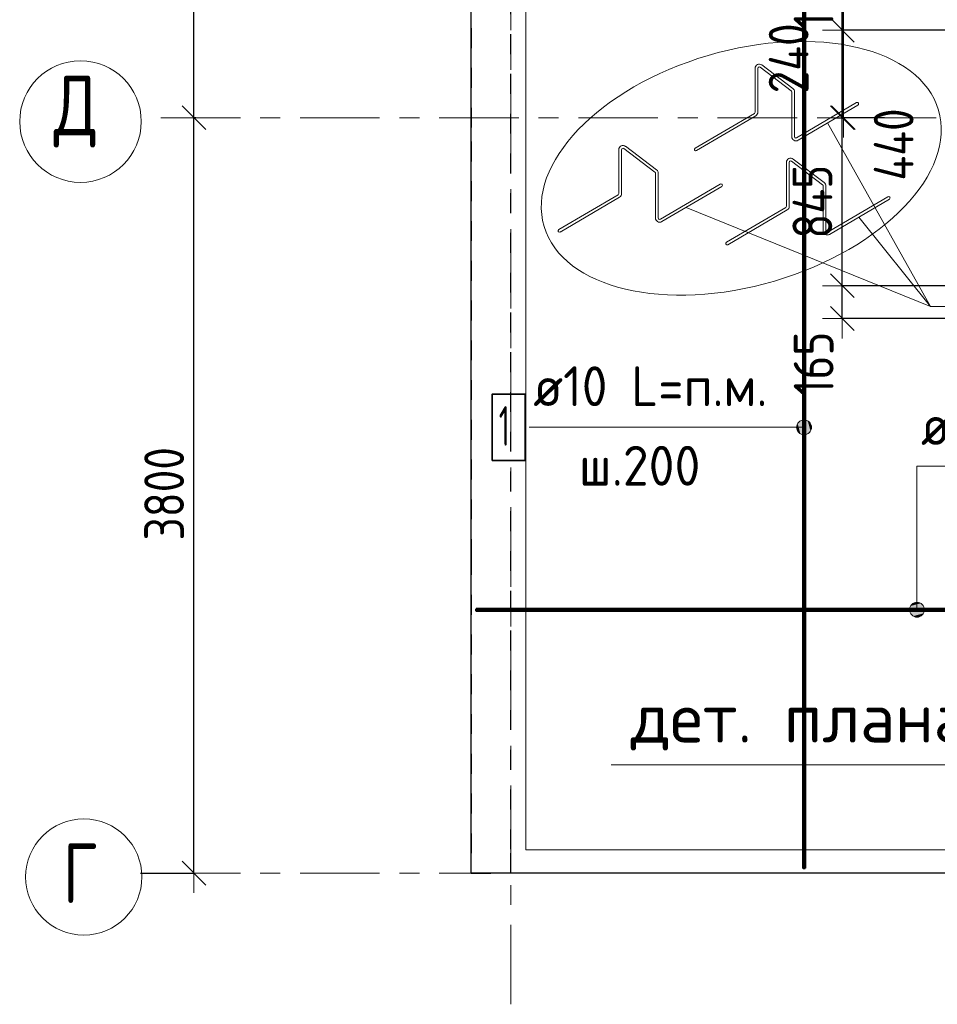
# Model space of a CAD drawing. Header units: metres. Extents: x -38 to 106, y -15 to 20.
# Tile 16 of 40: x 36.23 to 40.85, y 8.34 to 13.29. Entities that reach past the tile are written whole.
import ezdxf

# ---------------------------------------------------------------- set-up
doc = ezdxf.new("R2010")
doc.units = ezdxf.units.M
doc.header["$PDMODE"] = 65
for name, pattern in [('______11', [0.5, 0.4, -0.05, 0, -0.05]), ('______2', [0.0405, 0.03, -0.0105]), ('______5', [1.1, 0.8, -0.1, 0.1, -0.1])]:
    doc.linetypes.add(name, pattern=pattern)
for name, color, linetype, lineweight in [('XR$2$Перекрытие (1)', 7, 'Continuous', 35), ('XR$3$Осевая линия (1)', 7, '______5', 13), ('XR$3$Размерная линия (1)', 7, 'Continuous', 13), ('XR$4$Арм. стержнями верхней зоны', 180, 'Continuous', 35), ('XR$4$Арм. стержнями нижней зоны', 180, 'Continuous', 35), ('XR$4$Общий слой (1)', 7, 'Continuous', 13), ('XR$4$Осевая линия (1)', 7, '______5', 13), ('XR$4$Перекрытие (1)', 7, 'Continuous', 35), ('XR$4$Размерная линия (1)', 7, 'Continuous', 13), ('XR$4$Текст_ общее_1', 7, 'Continuous', 13), ('XR$4$Текст_ примечание', 7, 'Continuous', 13), ('XR$5$Осевая линия (1)', 7, '______5', 13), ('XR$5$Перекрытие (1)', 7, 'Continuous', 35), ('XR$5$Размерная линия (1)', 7, 'Continuous', 13)]:
    doc.layers.add(name, color=color, linetype=linetype, lineweight=lineweight)
doc.layers.add('XR$7$Стена_ бетон несущ.', color=7, linetype='Continuous', lineweight=70, true_color=0xb4b496)
doc.styles.add('ISOCPEUR', font='txt')
doc.dimstyles.new('DIMSTYLE_4', dxfattribs={"dimtxt": 0.2, "dimasz": 0.2, "dimexe": 0, "dimexo": 0, "dimgap": 0.1, "dimtad": 0, "dimdec": 0, "dimlfac": 1000, "dimrnd": 5, "dimzin": 12, "dimdsep": 46, "dimtxsty": 'ISOCPEUR', "dimblk1": 'ALL_ML_STRICH', "dimblk2": 'ALL_ML_STRICH', "dimsah": 1, "dimcen": 0, "dimclrd": 7, "dimclre": 256, "dimclrt": 7, "dimadec": 0, "dimazin": 0, "dimtfac": 1, "dimtdec": 0, "dimtix": 1, "dimtmove": 2, "dimatfit": 3, "dimfxl": 0, "dimtvp": 1.2, "dimtzin": 0, "dimlwd": 0, "dimlwe": -3, "dimarcsym": 0})
doc.dimstyles.new('DIMSTYLE_5', dxfattribs={"dimtxt": 0.2, "dimasz": 0.2, "dimexe": 0, "dimexo": 0, "dimgap": 0.1, "dimtad": 2, "dimdec": 0, "dimlfac": 1000, "dimrnd": 5, "dimzin": 12, "dimdsep": 46, "dimtxsty": 'ISOCPEUR', "dimblk1": 'ALL_ML_STRICH', "dimblk2": 'ALL_ML_STRICH', "dimsah": 1, "dimcen": 0, "dimclrd": 7, "dimclre": 256, "dimclrt": 7, "dimadec": 0, "dimazin": 0, "dimtfac": 1, "dimtdec": 0, "dimtix": 1, "dimtmove": 2, "dimatfit": 3, "dimfxl": 0, "dimtzin": 0, "dimlwd": 0, "dimlwe": -3, "dimarcsym": 0})
doc.dimstyles.new('DIMSTYLE_7', dxfattribs={"dimtxt": 0.2, "dimasz": 0.2, "dimexe": 0, "dimexo": 0, "dimgap": 0.1, "dimtad": 2, "dimdec": 0, "dimlfac": 1000, "dimrnd": 5, "dimzin": 12, "dimdsep": 46, "dimtxsty": 'ISOCPEUR', "dimblk1": 'ALL_ML_STRICH', "dimblk2": 'ALL_ML_STRICH', "dimsah": 1, "dimcen": 0, "dimclrd": 7, "dimclre": 256, "dimclrt": 7, "dimadec": 0, "dimazin": 0, "dimtfac": 1, "dimtdec": 0, "dimtix": 1, "dimtmove": 2, "dimatfit": 3, "dimfxl": 0, "dimtvp": 1.2, "dimtzin": 0, "dimlwd": 0, "dimlwe": -3, "dimarcsym": 0})

# ---------------------------------------------------------------- blocks, each defined once
blk = doc.blocks.new('ALL_ML_STRICH')
at = {"color": 0, "linetype": 'ByBlock', "lineweight": -2}
for p, q in [((0, -0.5), (0, 0.5)), ((-0.3, -0.3), (0.3, 0.3)), ((-1, 0), (0.5, 0))]:
    blk.add_line(p, q, dxfattribs=at)
blk = doc.blocks.new('*D47')
at = {"layer": 'DEFPOINTS', "color": 7, "linetype": 'Continuous', "lineweight": 13, "transparency": 33554687}
for p in [(39.8629, 14.075), (40.3042, 12.8), (40.3726, 12.8)]:
    blk.add_point(p, dxfattribs=at)
at = {"layer": 'XR$3$Размерная линия (1)', "color": 9, "linetype": 'Continuous', "lineweight": -2, "true_color": 0xc7c7c7, "transparency": 33554687}
for p, q in [((39.8829, 14.075), (40.3726, 14.075)), ((40.3242, 12.8), (40.3726, 12.8))]:
    blk.add_line(p, q, dxfattribs=at)
at = {"layer": 'XR$3$Размерная линия (1)', "color": 7, "linetype": 'Continuous', "lineweight": -2, "transparency": 33554687}
blk.add_line((40.3726, 12.8), (40.3726, 14.075), dxfattribs=at)
at = {"layer": 'XR$3$Размерная линия (1)', "color": 7, "linetype": 'Continuous', "lineweight": 13, "transparency": 33554687, "xscale": 0.2, "yscale": 0.2, "zscale": 0.2}
for p, rotation in [((40.3726, 14.075), 90), ((40.3726, 12.8), 270)]:
    blk.add_blockref('ALL_ML_STRICH', p, dxfattribs=dict(at, rotation=rotation))
at = {"layer": 'XR$3$Размерная линия (1)', "color": 7, "linetype": 'Continuous', "lineweight": 13, "transparency": 33554687, "insert": (40.2226, 13.4625), "char_height": 0.2, "width": 0.666667, "attachment_point": 5, "rotation": 90, "style": 'ISOCPEUR'}
blk.add_mtext('\\W0.83;\\A1;{1275}', dxfattribs=at)
blk = doc.blocks.new('*D56')
at = {"layer": 'DEFPOINTS', "color": 7, "linetype": 'Continuous', "lineweight": 13, "transparency": 33554687}
for p in [(37.1356, 12.8), (36.817, 9), (37.1066, 9)]:
    blk.add_point(p, dxfattribs=at)
at = {"layer": 'XR$3$Размерная линия (1)', "color": 9, "linetype": 'Continuous', "lineweight": -2, "true_color": 0xc7c7c7, "transparency": 33554687}
for p, q in [((37.1156, 12.8), (37.1066, 12.8)), ((36.837, 9), (37.1066, 9))]:
    blk.add_line(p, q, dxfattribs=at)
at = {"layer": 'XR$3$Размерная линия (1)', "color": 7, "linetype": 'Continuous', "lineweight": -2, "transparency": 33554687}
blk.add_line((37.1066, 9), (37.1066, 12.8), dxfattribs=at)
at = {"layer": 'XR$3$Размерная линия (1)', "color": 7, "linetype": 'Continuous', "lineweight": 13, "transparency": 33554687, "xscale": 0.2, "yscale": 0.2, "zscale": 0.2}
for p, rotation in [((37.1066, 12.8), 90), ((37.1066, 9), 270)]:
    blk.add_blockref('ALL_ML_STRICH', p, dxfattribs=dict(at, rotation=rotation))
at = {"layer": 'XR$3$Размерная линия (1)', "color": 7, "linetype": 'Continuous', "lineweight": 13, "transparency": 33554687, "insert": (36.9566, 10.9083), "char_height": 0.2, "width": 0.666667, "attachment_point": 5, "rotation": 90, "style": 'ISOCPEUR'}
blk.add_mtext('\\W0.83;\\A1;{3800}', dxfattribs=at)
blk = doc.blocks.new('*D57')
at = {"layer": 'DEFPOINTS', "color": 7, "linetype": 'Continuous', "lineweight": 13, "transparency": 33554687}
for p in [(37.2225, 16.4), (37.1066, 12.8), (37.1356, 12.8)]:
    blk.add_point(p, dxfattribs=at)
at = {"layer": 'XR$3$Размерная линия (1)', "color": 9, "linetype": 'Continuous', "lineweight": -2, "true_color": 0xc7c7c7, "transparency": 33554687}
for p, q in [((37.2025, 16.4), (37.1066, 16.4)), ((37.1156, 12.8), (37.1066, 12.8))]:
    blk.add_line(p, q, dxfattribs=at)
at = {"layer": 'XR$3$Размерная линия (1)', "color": 7, "linetype": 'Continuous', "lineweight": -2, "transparency": 33554687}
blk.add_line((37.1066, 12.8), (37.1066, 16.4), dxfattribs=at)
at = {"layer": 'XR$3$Размерная линия (1)', "color": 7, "linetype": 'Continuous', "lineweight": 13, "transparency": 33554687, "xscale": 0.2, "yscale": 0.2, "zscale": 0.2}
for p, rotation in [((37.1066, 16.4), 90), ((37.1066, 12.8), 270)]:
    blk.add_blockref('ALL_ML_STRICH', p, dxfattribs=dict(at, rotation=rotation))
at = {"layer": 'XR$3$Размерная линия (1)', "color": 7, "linetype": 'Continuous', "lineweight": 13, "transparency": 33554687, "insert": (36.9566, 14.6083), "char_height": 0.2, "width": 0.666667, "attachment_point": 5, "rotation": 90, "style": 'ISOCPEUR'}
blk.add_mtext('\\W0.83;\\A1;{3600}', dxfattribs=at)
blk = doc.blocks.new('*D86')
at = {"layer": 'DEFPOINTS', "color": 7, "linetype": 'Continuous', "lineweight": 13, "transparency": 33554687}
for p in [(37.1356, 12.8), (36.817, 9), (37.1066, 9)]:
    blk.add_point(p, dxfattribs=at)
at = {"layer": 'XR$4$Размерная линия (1)', "color": 9, "linetype": 'Continuous', "lineweight": -2, "true_color": 0xc7c7c7, "transparency": 33554687}
for p, q in [((37.1156, 12.8), (37.1066, 12.8)), ((36.837, 9), (37.1066, 9))]:
    blk.add_line(p, q, dxfattribs=at)
at = {"layer": 'XR$4$Размерная линия (1)', "color": 7, "linetype": 'Continuous', "lineweight": -2, "transparency": 33554687}
blk.add_line((37.1066, 9), (37.1066, 12.8), dxfattribs=at)
at = {"layer": 'XR$4$Размерная линия (1)', "color": 7, "linetype": 'Continuous', "lineweight": 13, "transparency": 33554687, "xscale": 0.2, "yscale": 0.2, "zscale": 0.2}
for p, rotation in [((37.1066, 12.8), 90), ((37.1066, 9), 270)]:
    blk.add_blockref('ALL_ML_STRICH', p, dxfattribs=dict(at, rotation=rotation))
at = {"layer": 'XR$4$Размерная линия (1)', "color": 7, "linetype": 'Continuous', "lineweight": 13, "transparency": 33554687, "insert": (36.9566, 10.9083), "char_height": 0.2, "width": 0.666667, "attachment_point": 5, "rotation": 90, "style": 'ISOCPEUR'}
blk.add_mtext('\\W0.83;\\A1;{3800}', dxfattribs=at)
blk = doc.blocks.new('*D87')
at = {"layer": 'DEFPOINTS', "color": 7, "linetype": 'Continuous', "lineweight": 13, "transparency": 33554687}
for p in [(37.2225, 16.4), (37.1066, 12.8), (37.1356, 12.8)]:
    blk.add_point(p, dxfattribs=at)
at = {"layer": 'XR$4$Размерная линия (1)', "color": 9, "linetype": 'Continuous', "lineweight": -2, "true_color": 0xc7c7c7, "transparency": 33554687}
for p, q in [((37.2025, 16.4), (37.1066, 16.4)), ((37.1156, 12.8), (37.1066, 12.8))]:
    blk.add_line(p, q, dxfattribs=at)
at = {"layer": 'XR$4$Размерная линия (1)', "color": 7, "linetype": 'Continuous', "lineweight": -2, "transparency": 33554687}
blk.add_line((37.1066, 12.8), (37.1066, 16.4), dxfattribs=at)
at = {"layer": 'XR$4$Размерная линия (1)', "color": 7, "linetype": 'Continuous', "lineweight": 13, "transparency": 33554687, "xscale": 0.2, "yscale": 0.2, "zscale": 0.2}
for p, rotation in [((37.1066, 16.4), 90), ((37.1066, 12.8), 270)]:
    blk.add_blockref('ALL_ML_STRICH', p, dxfattribs=dict(at, rotation=rotation))
at = {"layer": 'XR$4$Размерная линия (1)', "color": 7, "linetype": 'Continuous', "lineweight": 13, "transparency": 33554687, "insert": (36.9566, 14.6083), "char_height": 0.2, "width": 0.666667, "attachment_point": 5, "rotation": 90, "style": 'ISOCPEUR'}
blk.add_mtext('\\W0.83;\\A1;{3600}', dxfattribs=at)
blk = doc.blocks.new('*D92')
at = {"layer": 'DEFPOINTS', "color": 7, "linetype": 'Continuous', "lineweight": 13, "transparency": 33554687}
for p in [(37.1356, 12.8), (36.817, 9), (37.1066, 9)]:
    blk.add_point(p, dxfattribs=at)
at = {"layer": 'XR$5$Размерная линия (1)', "color": 9, "linetype": 'Continuous', "lineweight": -2, "true_color": 0xc7c7c7, "transparency": 33554687}
for p, q in [((37.1156, 12.8), (37.1066, 12.8)), ((36.837, 9), (37.1066, 9))]:
    blk.add_line(p, q, dxfattribs=at)
at = {"layer": 'XR$5$Размерная линия (1)', "color": 7, "linetype": 'Continuous', "lineweight": -2, "transparency": 33554687}
blk.add_line((37.1066, 9), (37.1066, 12.8), dxfattribs=at)
at = {"layer": 'XR$5$Размерная линия (1)', "color": 7, "linetype": 'Continuous', "lineweight": 13, "transparency": 33554687, "xscale": 0.2, "yscale": 0.2, "zscale": 0.2}
for p, rotation in [((37.1066, 12.8), 90), ((37.1066, 9), 270)]:
    blk.add_blockref('ALL_ML_STRICH', p, dxfattribs=dict(at, rotation=rotation))
at = {"layer": 'XR$5$Размерная линия (1)', "color": 7, "linetype": 'Continuous', "lineweight": 13, "transparency": 33554687, "insert": (36.9566, 10.9083), "char_height": 0.2, "width": 0.666667, "attachment_point": 5, "rotation": 90, "style": 'ISOCPEUR'}
blk.add_mtext('\\W0.83;\\A1;{3800}', dxfattribs=at)
blk = doc.blocks.new('*D93')
at = {"layer": 'DEFPOINTS', "color": 7, "linetype": 'Continuous', "lineweight": 13, "transparency": 33554687}
for p in [(37.2225, 16.4), (37.1066, 12.8), (37.1356, 12.8)]:
    blk.add_point(p, dxfattribs=at)
at = {"layer": 'XR$5$Размерная линия (1)', "color": 9, "linetype": 'Continuous', "lineweight": -2, "true_color": 0xc7c7c7, "transparency": 33554687}
for p, q in [((37.2025, 16.4), (37.1066, 16.4)), ((37.1156, 12.8), (37.1066, 12.8))]:
    blk.add_line(p, q, dxfattribs=at)
at = {"layer": 'XR$5$Размерная линия (1)', "color": 7, "linetype": 'Continuous', "lineweight": -2, "transparency": 33554687}
blk.add_line((37.1066, 12.8), (37.1066, 16.4), dxfattribs=at)
at = {"layer": 'XR$5$Размерная линия (1)', "color": 7, "linetype": 'Continuous', "lineweight": 13, "transparency": 33554687, "xscale": 0.2, "yscale": 0.2, "zscale": 0.2}
for p, rotation in [((37.1066, 16.4), 90), ((37.1066, 12.8), 270)]:
    blk.add_blockref('ALL_ML_STRICH', p, dxfattribs=dict(at, rotation=rotation))
at = {"layer": 'XR$5$Размерная линия (1)', "color": 7, "linetype": 'Continuous', "lineweight": 13, "transparency": 33554687, "insert": (36.9566, 14.6083), "char_height": 0.2, "width": 0.666667, "attachment_point": 5, "rotation": 90, "style": 'ISOCPEUR'}
blk.add_mtext('\\W0.83;\\A1;{3600}', dxfattribs=at)
blk = doc.blocks.new('*D119')
at = {"layer": 'DEFPOINTS', "color": 7, "linetype": 'Continuous', "lineweight": 13, "transparency": 33554687}
for p in [(41.6542, 11.955), (40.3671, 11.79), (41.5241, 11.79)]:
    blk.add_point(p, dxfattribs=at)
at = {"layer": 'XR$5$Размерная линия (1)', "color": 9, "linetype": 'Continuous', "lineweight": -2, "true_color": 0xc7c7c7, "transparency": 33554687}
for p, q in [((41.6342, 11.955), (40.3671, 11.955)), ((41.5041, 11.79), (40.3671, 11.79))]:
    blk.add_line(p, q, dxfattribs=at)
at = {"layer": 'XR$5$Размерная линия (1)', "color": 7, "linetype": 'Continuous', "lineweight": -2, "transparency": 33554687}
blk.add_line((40.3671, 11.79), (40.3671, 11.955), dxfattribs=at)
at = {"layer": 'XR$5$Размерная линия (1)', "color": 7, "linetype": 'Continuous', "lineweight": 13, "transparency": 33554687, "xscale": 0.2, "yscale": 0.2, "zscale": 0.2}
for p, rotation in [((40.3671, 11.955), 90), ((40.3671, 11.79), 270)]:
    blk.add_blockref('ALL_ML_STRICH', p, dxfattribs=dict(at, rotation=rotation))
at = {"layer": 'XR$5$Размерная линия (1)', "color": 7, "linetype": 'Continuous', "lineweight": 13, "transparency": 33554687, "insert": (40.2232, 11.5615), "char_height": 0.2, "width": 0.5, "attachment_point": 5, "rotation": 90, "style": 'ISOCPEUR'}
blk.add_mtext('\\W0.83;\\A1;{165}', dxfattribs=at)
blk = doc.blocks.new('*D120')
at = {"layer": 'DEFPOINTS', "color": 7, "linetype": 'Continuous', "lineweight": 13, "transparency": 33554687}
for p in [(40.5593, 12.8), (40.3671, 11.955), (41.6542, 11.955)]:
    blk.add_point(p, dxfattribs=at)
at = {"layer": 'XR$5$Размерная линия (1)', "color": 9, "linetype": 'Continuous', "lineweight": -2, "true_color": 0xc7c7c7, "transparency": 33554687}
for p, q in [((40.5793, 12.8), (40.3671, 12.8)), ((41.6342, 11.955), (40.3671, 11.955))]:
    blk.add_line(p, q, dxfattribs=at)
at = {"layer": 'XR$5$Размерная линия (1)', "color": 7, "linetype": 'Continuous', "lineweight": -2, "transparency": 33554687}
blk.add_line((40.3671, 11.955), (40.3671, 12.8), dxfattribs=at)
at = {"layer": 'XR$5$Размерная линия (1)', "color": 7, "linetype": 'Continuous', "lineweight": 13, "transparency": 33554687, "xscale": 0.2, "yscale": 0.2, "zscale": 0.2}
for p, rotation in [((40.3671, 12.8), 90), ((40.3671, 11.955), 270)]:
    blk.add_blockref('ALL_ML_STRICH', p, dxfattribs=dict(at, rotation=rotation))
at = {"layer": 'XR$5$Размерная линия (1)', "color": 7, "linetype": 'Continuous', "lineweight": 13, "transparency": 33554687, "insert": (40.2171, 12.3775), "char_height": 0.2, "width": 0.5, "attachment_point": 5, "rotation": 90, "style": 'ISOCPEUR'}
blk.add_mtext('\\W0.83;\\A1;{845}', dxfattribs=at)
blk = doc.blocks.new('*D121')
at = {"layer": 'DEFPOINTS', "color": 7, "linetype": 'Continuous', "lineweight": 13, "transparency": 33554687}
for p in [(41.454, 13.24), (40.3671, 12.8), (40.5593, 12.8)]:
    blk.add_point(p, dxfattribs=at)
at = {"layer": 'XR$5$Размерная линия (1)', "color": 9, "linetype": 'Continuous', "lineweight": -2, "true_color": 0xc7c7c7, "transparency": 33554687}
for p, q in [((41.434, 13.24), (40.3671, 13.24)), ((40.5793, 12.8), (40.3671, 12.8))]:
    blk.add_line(p, q, dxfattribs=at)
at = {"layer": 'XR$5$Размерная линия (1)', "color": 7, "linetype": 'Continuous', "lineweight": -2, "transparency": 33554687}
blk.add_line((40.3671, 12.8), (40.3671, 13.24), dxfattribs=at)
at = {"layer": 'XR$5$Размерная линия (1)', "color": 7, "linetype": 'Continuous', "lineweight": 13, "transparency": 33554687, "xscale": 0.2, "yscale": 0.2, "zscale": 0.2}
for p, rotation in [((40.3671, 13.24), 90), ((40.3671, 12.8), 270)]:
    blk.add_blockref('ALL_ML_STRICH', p, dxfattribs=dict(at, rotation=rotation))
at = {"layer": 'XR$5$Размерная линия (1)', "color": 7, "linetype": 'Continuous', "lineweight": 13, "transparency": 33554687, "insert": (40.6256, 12.6651), "char_height": 0.2, "width": 0.5, "attachment_point": 5, "rotation": 90, "style": 'ISOCPEUR'}
blk.add_mtext('\\W0.83;\\A1;{440}', dxfattribs=at)
blk = doc.blocks.new('*D122')
at = {"layer": 'DEFPOINTS', "color": 7, "linetype": 'Continuous', "lineweight": 13, "transparency": 33554687}
for p in [(41.434, 13.48), (40.3671, 13.24), (41.454, 13.24)]:
    blk.add_point(p, dxfattribs=at)
at = {"layer": 'XR$5$Размерная линия (1)', "color": 9, "linetype": 'Continuous', "lineweight": -2, "true_color": 0xc7c7c7, "transparency": 33554687}
for p, q in [((41.414, 13.48), (40.3671, 13.48)), ((41.434, 13.24), (40.3671, 13.24))]:
    blk.add_line(p, q, dxfattribs=at)
at = {"layer": 'XR$5$Размерная линия (1)', "color": 7, "linetype": 'Continuous', "lineweight": -2, "transparency": 33554687}
blk.add_line((40.3671, 13.24), (40.3671, 13.48), dxfattribs=at)
at = {"layer": 'XR$5$Размерная линия (1)', "color": 7, "linetype": 'Continuous', "lineweight": 13, "transparency": 33554687, "xscale": 0.2, "yscale": 0.2, "zscale": 0.2}
for p, rotation in [((40.3671, 13.48), 90), ((40.3671, 13.24), 270)]:
    blk.add_blockref('ALL_ML_STRICH', p, dxfattribs=dict(at, rotation=rotation))
at = {"layer": 'XR$5$Размерная линия (1)', "color": 7, "linetype": 'Continuous', "lineweight": 13, "transparency": 33554687, "insert": (40.0974, 13.0985), "char_height": 0.2, "width": 0.5, "attachment_point": 5, "rotation": 90, "style": 'ISOCPEUR'}
blk.add_mtext('\\W0.83;\\A1;{240}', dxfattribs=at)

msp = doc.modelspace()

# ---------------------------------------------------------------- hatches: boundary and pattern name
at = {"layer": 'XR$4$Арм. стержнями верхней зоны', "linetype": 'Continuous', "lineweight": 13, "transparency": 33554687}
for points in [[(40.7615, 10.3573), (40.724, 10.3573), (40.7105, 10.3438)], [(40.7615, 10.3573), (40.7105, 10.3438), (40.775, 10.3438)], [(40.724, 10.3573), (40.7615, 10.3573), (40.7427, 10.3625)], [(40.775, 10.3438), (40.7105, 10.3438), (40.7052, 10.325)], [(40.775, 10.3438), (40.7052, 10.325), (40.7802, 10.325)], [(40.7802, 10.325), (40.7052, 10.325), (40.7105, 10.3063)], [(40.7802, 10.325), (40.7105, 10.3063), (40.775, 10.3063)], [(40.775, 10.3063), (40.7105, 10.3063), (40.724, 10.2928)], [(40.775, 10.3063), (40.724, 10.2928), (40.7615, 10.2928)], [(40.7615, 10.2928), (40.724, 10.2928), (40.7427, 10.2875)]]:
    msp.add_hatch(color=7, dxfattribs=at).paths.add_polyline_path(points)
at = {"layer": 'XR$4$Арм. стержнями нижней зоны', "linetype": 'Continuous', "lineweight": 13, "transparency": 33554687}
for points in [[(40.1428, 11.2236), (40.1428, 11.2611), (40.1375, 11.2424)], [(40.1428, 11.2611), (40.1563, 11.2101), (40.1563, 11.2746)], [(40.1428, 11.2611), (40.1428, 11.2236), (40.1563, 11.2101)], [(40.1563, 11.2746), (40.175, 11.2049), (40.175, 11.2799)], [(40.1563, 11.2746), (40.1563, 11.2101), (40.175, 11.2049)], [(40.175, 11.2799), (40.175, 11.2049), (40.1938, 11.2101)], [(40.175, 11.2799), (40.1938, 11.2101), (40.1938, 11.2746)], [(40.1938, 11.2746), (40.1938, 11.2101), (40.2073, 11.2236)], [(40.1938, 11.2746), (40.2073, 11.2236), (40.2073, 11.2611)], [(40.2073, 11.2611), (40.2073, 11.2236), (40.2125, 11.2424)]]:
    msp.add_hatch(color=7, dxfattribs=at).paths.add_polyline_path(points)

# ---------------------------------------------------------------- linework, layer by layer
at = {"layer": 'XR$2$Перекрытие (1)', "color": 7, "linetype": 'Continuous', "lineweight": 13, "transparency": 33554687}
for p, q in [((38.5, 16.65), (38.5, 9)), ((38.5, 9), (45.85, 9))]:
    msp.add_line(p, q, dxfattribs=at)
at = {"layer": 'XR$3$Осевая линия (1)', "color": 253, "linetype": '______11', "lineweight": 13, "true_color": 0xa0a0a0, "transparency": 33554687}
for p, q in [((38.7, 8.34), (38.7, 18.62)), ((36.94, 12.8), (47.05, 12.8)), ((36.94, 9), (47.05, 9))]:
    msp.add_line(p, q, dxfattribs=at)
at = {"layer": 'XR$3$Осевая линия (1)', "color": 7, "linetype": 'Continuous', "lineweight": 13, "transparency": 33554687}
for centre, radius in [((36.5358, 12.7805), 0.3058), ((36.5524, 8.9805), 0.2924)]:
    msp.add_circle(centre, radius, dxfattribs=at)
at = {"layer": 'XR$4$Арм. стержнями верхней зоны', "color": 7, "linetype": 'Continuous', "lineweight": 13, "transparency": 33554687}
for p, q in [((40.7427, 11.0468), (42.0227, 11.0468)), ((40.7427, 11.0468), (40.7427, 10.325)), ((40.7427, 10.3625), (40.7427, 10.3625)), ((40.7052, 10.325), (40.7052, 10.325)), ((40.7802, 10.325), (40.7802, 10.325)), ((40.7427, 10.2875), (40.7427, 10.2875))]:
    msp.add_line(p, q, dxfattribs=at)
at = {"layer": 'XR$4$Арм. стержнями верхней зоны', "color": 4, "linetype": 'Continuous', "lineweight": 50, "transparency": 33554687}
msp.add_lwpolyline([(38.525, 10.33), (45.825, 10.33), (45.825, 10.32), (38.525, 10.32), (38.525, 10.33)], dxfattribs=at)
at = {"layer": 'XR$4$Арм. стержнями верхней зоны', "color": 7, "linetype": 'Continuous', "lineweight": 13, "transparency": 33554687}
msp.add_circle((40.7427, 10.325), 0.0375, dxfattribs=at)
at = {"layer": 'XR$4$Арм. стержнями нижней зоны', "color": 7, "linetype": 'Continuous', "lineweight": 13, "transparency": 33554687}
for p, q in [((40.175, 11.2799), (40.175, 11.2799)), ((38.7928, 11.2424), (40.0728, 11.2424)), ((40.0728, 11.2424), (40.175, 11.2424)), ((40.1375, 11.2424), (40.1375, 11.2424)), ((40.175, 11.2049), (40.175, 11.2049)), ((40.2125, 11.2424), (40.2125, 11.2424))]:
    msp.add_line(p, q, dxfattribs=at)
at = {"layer": 'XR$4$Арм. стержнями нижней зоны', "color": 4, "linetype": 'Continuous', "lineweight": 50, "transparency": 33554687}
msp.add_lwpolyline([(40.18, 16.625), (40.18, 9.025), (40.17, 9.025), (40.17, 16.625), (40.18, 16.625)], dxfattribs=at)
at = {"layer": 'XR$4$Арм. стержнями нижней зоны', "color": 7, "linetype": 'Continuous', "lineweight": 35, "transparency": 33554687}
msp.add_lwpolyline([(38.6061, 11.0757), (38.7728, 11.0757), (38.7728, 11.4091), (38.6061, 11.4091), (38.6061, 11.0757)], dxfattribs=at)
at = {"layer": 'XR$4$Арм. стержнями нижней зоны', "color": 7, "linetype": 'Continuous', "lineweight": 13, "transparency": 33554687}
msp.add_circle((40.175, 11.2424), 0.0375, dxfattribs=at)
at = {"layer": 'XR$4$Общий слой (1)', "color": 7, "linetype": 'Continuous', "lineweight": 13, "transparency": 33554687}
for points in [[(45.6956, 9.127), (45.6956, 16.547), (38.7756, 16.547), (38.7756, 9.117), (45.7456, 9.117)], [(41.6473, 10.0896), (41.295, 9.5454), (39.205, 9.5454)]]:
    msp.add_lwpolyline(points, dxfattribs=at)
at = {"layer": 'XR$4$Осевая линия (1)', "color": 253, "linetype": '______11', "lineweight": 13, "true_color": 0xa0a0a0, "transparency": 33554687}
for p, q in [((38.7, 8.34), (38.7, 18.62)), ((36.94, 12.8), (47.05, 12.8)), ((36.94, 9), (47.05, 9))]:
    msp.add_line(p, q, dxfattribs=at)
at = {"layer": 'XR$4$Осевая линия (1)', "color": 7, "linetype": 'Continuous', "lineweight": 13, "transparency": 33554687}
for centre, radius in [((36.5358, 12.7805), 0.3058), ((36.5524, 8.9805), 0.2924)]:
    msp.add_circle(centre, radius, dxfattribs=at)
at = {"layer": 'XR$4$Перекрытие (1)', "color": 7, "linetype": 'Continuous', "lineweight": 25, "transparency": 33554687}
for p, q in [((38.5, 9), (38.5, 16.65)), ((45.85, 9), (38.5, 9))]:
    msp.add_line(p, q, dxfattribs=at)
at = {"layer": 'XR$4$Текст_ примечание', "color": 7, "linetype": 'Continuous', "lineweight": 13, "transparency": 33554687}
for p, q in [((39.9284, 12.8278), (39.9284, 13.0486)), ((39.9424, 12.8278), (39.9424, 13.0486)), ((39.9536, 13.0542), (40.1103, 12.9356)), ((39.962, 13.0653), (40.1188, 12.9468)), ((40.1131, 12.7046), (40.1131, 12.9301)), ((40.1271, 12.7046), (40.1271, 12.9301)), ((40.1377, 12.6986), (40.439, 12.8757)), ((40.1447, 12.6865), (40.4461, 12.8636)), ((39.6266, 12.6465), (39.9249, 12.8218)), ((39.6337, 12.6344), (39.932, 12.8097)), ((40.8104, 11.8502), (40.2925, 12.7733)), ((39.2431, 12.4184), (39.2431, 12.6391)), ((39.2571, 12.4184), (39.2571, 12.6391)), ((39.2683, 12.6447), (39.425, 12.5262)), ((39.2767, 12.6559), (39.4335, 12.5374)), ((40.1115, 12.5808), (40.2682, 12.4623)), ((40.1199, 12.592), (40.2767, 12.4734)), ((40.0863, 12.3544), (40.0863, 12.5752)), ((40.1003, 12.3544), (40.1003, 12.5752)), ((39.4278, 12.2952), (39.4278, 12.5206)), ((39.4418, 12.2952), (39.4418, 12.5206)), ((39.4524, 12.2891), (39.7537, 12.4662)), ((39.4595, 12.2771), (39.7608, 12.4542)), ((40.271, 12.2312), (40.271, 12.4567)), ((40.285, 12.2312), (40.285, 12.4567)), ((38.9413, 12.237), (39.2396, 12.4123)), ((38.9484, 12.2249), (39.2467, 12.4003)), ((40.2956, 12.2252), (40.5969, 12.4023)), ((40.3027, 12.2131), (40.604, 12.3902)), ((40.8104, 11.8502), (39.5813, 12.3487)), ((39.7845, 12.1731), (40.0828, 12.3484)), ((39.7916, 12.161), (40.0899, 12.3363))]:
    msp.add_line(p, q, dxfattribs=at)
msp.add_lwpolyline([(42.4636, 11.8502), (40.8104, 11.8502), (40.4504, 12.3)], dxfattribs=at)
for centre, radius, start, end in [((39.9494, 13.0486), 0.021, 52.9078, 180), ((39.9494, 13.0486), 0.007, 52.9078, 180), ((40.1061, 12.9301), 0.007, 0, 52.9078), ((40.1061, 12.9301), 0.021, 0, 52.9078), ((40.4425, 12.8696), 0.007, 300.447, 120.447), ((39.9214, 12.8278), 0.007, 300.447, 0), ((39.9214, 12.8278), 0.021, 300.447, 0), ((40.1341, 12.7046), 0.021, 180, 300.447), ((40.1341, 12.7046), 0.007, 180, 300.447), ((39.2641, 12.6391), 0.021, 52.9078, 180), ((39.2641, 12.6391), 0.007, 52.9078, 180), ((39.6302, 12.6404), 0.007, 120.447, 300.447), ((40.1073, 12.5752), 0.021, 52.9078, 180), ((40.1073, 12.5752), 0.007, 52.9078, 180), ((39.4208, 12.5206), 0.021, 0, 52.9078), ((39.4208, 12.5206), 0.007, 0, 52.9078), ((39.7572, 12.4602), 0.007, 300.447, 120.447), ((40.264, 12.4567), 0.007, 0, 52.9078), ((40.264, 12.4567), 0.021, 0, 52.9078), ((39.2361, 12.4184), 0.007, 300.447, 0), ((39.2361, 12.4184), 0.021, 300.447, 0), ((40.6004, 12.3963), 0.007, 300.447, 120.447), ((40.0793, 12.3544), 0.007, 300.447, 0), ((40.0793, 12.3544), 0.021, 300.447, 0), ((39.4488, 12.2952), 0.021, 180, 300.447), ((39.4488, 12.2952), 0.007, 180, 300.447), ((38.9449, 12.231), 0.007, 120.447, 300.447), ((40.292, 12.2312), 0.021, 180, 300.447), ((40.292, 12.2312), 0.007, 180, 300.447), ((39.7881, 12.1671), 0.007, 120.447, 300.447)]:
    msp.add_arc(centre, radius, start, end, dxfattribs=at)
msp.add_ellipse((39.8591, 12.5456), major_axis=(0.9918, 0.2925), ratio=0.571928, dxfattribs=at)
at = {"layer": 'XR$5$Осевая линия (1)', "color": 253, "linetype": '______11', "lineweight": 13, "true_color": 0xa0a0a0, "transparency": 33554687}
for p, q in [((38.7, 8.34), (38.7, 18.62)), ((36.94, 12.8), (47.05, 12.8)), ((36.94, 9), (47.05, 9))]:
    msp.add_line(p, q, dxfattribs=at)
at = {"layer": 'XR$5$Осевая линия (1)', "color": 7, "linetype": 'Continuous', "lineweight": 13, "transparency": 33554687}
for centre, radius in [((36.5358, 12.7805), 0.3058), ((36.5524, 8.9805), 0.2924)]:
    msp.add_circle(centre, radius, dxfattribs=at)
at = {"layer": 'XR$5$Перекрытие (1)', "color": 7, "linetype": 'Continuous', "lineweight": 25, "transparency": 33554687}
for p, q in [((38.5, 9), (38.5, 16.65)), ((45.85, 9), (38.5, 9))]:
    msp.add_line(p, q, dxfattribs=at)
at = {"layer": 'XR$7$Стена_ бетон несущ.', "color": 253, "linetype": '______2', "lineweight": -3, "true_color": 0xa0a0a0, "transparency": 33554687}
for p, q in [((38.5, 16.65), (38.5, 12.68)), ((38.7, 9.12), (38.7, 16.45)), ((38.5, 12.68), (38.5, 10.68)), ((38.5, 10.68), (38.5, 10.6)), ((38.5, 10.6), (38.5, 9.2)), ((38.5, 9.2), (38.5, 9)), ((38.7, 9), (38.7, 9.12)), ((38.5, 9), (38.7, 9))]:
    msp.add_line(p, q, dxfattribs=at)

# ---------------------------------------------------------------- texts
at = {"layer": 'XR$3$Осевая линия (1)', "color": 7, "linetype": 'Continuous', "lineweight": 13, "transparency": 33554687, "char_height": 0.3, "attachment_point": 7, "style": 'ISOCPEUR'}
for s, insert, width in [('\\W0.82;Д', (36.4008, 12.65), 0.392646), ('\\W0.78;Г', (36.4474, 8.85), 0.326407)]:
    msp.add_mtext(s, dxfattribs=dict(at, insert=insert, width=width))
at = {"layer": 'XR$4$Арм. стержнями верхней зоны', "color": 7, "linetype": 'Continuous', "lineweight": 25, "transparency": 33554687, "insert": (40.7627, 11.1535), "char_height": 0.2, "width": 1.333221, "attachment_point": 7, "style": 'ISOCPEUR'}
msp.add_mtext('\\W0.94;ø10 L=п.м.', dxfattribs=at)
at = {"layer": 'XR$4$Арм. стержнями нижней зоны', "color": 7, "linetype": 'Continuous', "lineweight": 25, "transparency": 33554687, "char_height": 0.2, "attachment_point": 7, "style": 'ISOCPEUR'}
for s, insert, width in [('\\W0.94;ø10 L=п.м.', (38.8128, 11.3491), 1.333221), ('\\W0.56;1', (38.6395, 11.1491), 0.155556), ('\\W0.95;ш.200 ', (39.0428, 10.9491), 0.874664)]:
    msp.add_mtext(s, dxfattribs=dict(at, insert=insert, width=width))
at = {"layer": 'XR$4$Осевая линия (1)', "color": 7, "linetype": 'Continuous', "lineweight": 13, "transparency": 33554687, "char_height": 0.3, "attachment_point": 7, "style": 'ISOCPEUR'}
for s, insert, width in [('\\W0.82;Д', (36.4008, 12.65), 0.392646), ('\\W0.78;Г', (36.4474, 8.85), 0.326407)]:
    msp.add_mtext(s, dxfattribs=dict(at, insert=insert, width=width))
at = {"layer": 'XR$4$Текст_ общее_1', "color": 7, "linetype": 'Continuous', "lineweight": 13, "transparency": 33554687, "insert": (40.295, 9.7621), "char_height": 0.25, "width": 2.119048, "attachment_point": 5, "style": 'ISOCPEUR'}
msp.add_mtext('\\A1;{\\fISOCPEUR|i0|b0;\\H0.250000;\\W1.000000;\\C7;дет. плана 1}\\P', dxfattribs=at)
at = {"layer": 'XR$5$Осевая линия (1)', "color": 7, "linetype": 'Continuous', "lineweight": 13, "transparency": 33554687, "char_height": 0.3, "attachment_point": 7, "style": 'ISOCPEUR'}
for s, insert, width in [('\\W0.82;Д', (36.4008, 12.65), 0.392646), ('\\W0.78;Г', (36.4474, 8.85), 0.326407)]:
    msp.add_mtext(s, dxfattribs=dict(at, insert=insert, width=width))

# ---------------------------------------------------------------- dimensions: what is measured, and where the dimension line sits
at = {"layer": 'XR$3$Размерная линия (1)', "color": 7, "linetype": 'Continuous', "lineweight": 13, "transparency": 33554687}
for base, p1, p2, picture, middle in [((37.1066, 16.4), (37.1156, 12.8), (37.2025, 16.4), '*D57', (36.9566, 14.6083)), ((40.3726, 14.075), (40.3242, 12.8), (39.8829, 14.075), '*D47', (40.2226, 13.4625)), ((37.1066, 12.8), (36.837, 9), (37.1156, 12.8), '*D56', (36.9566, 10.9083))]:
    dim = msp.add_linear_dim(base=base, p1=p1, p2=p2, angle=90, dimstyle='DIMSTYLE_5', override={"dimpost": '<>', "dimclrd": 7, "dimclre": 9, "dimclrt": 7, "dimlwd": 0, "dimlwe": 65533}, dxfattribs=at)
    dim.commit()
    dim.dimension.update_dxf_attribs({"geometry": picture, "text_midpoint": middle, "dimtype": 160})
at = {"layer": 'XR$4$Размерная линия (1)', "color": 7, "linetype": 'Continuous', "lineweight": 13, "transparency": 33554687}
for base, p1, p2, picture, middle in [((37.1066, 16.4), (37.1156, 12.8), (37.2025, 16.4), '*D87', (36.9566, 14.6083)), ((37.1066, 12.8), (36.837, 9), (37.1156, 12.8), '*D86', (36.9566, 10.9083))]:
    dim = msp.add_linear_dim(base=base, p1=p1, p2=p2, angle=90, dimstyle='DIMSTYLE_5', override={"dimpost": '<>', "dimclrd": 7, "dimclre": 9, "dimclrt": 7, "dimlwd": 0, "dimlwe": 65533}, dxfattribs=at)
    dim.commit()
    dim.dimension.update_dxf_attribs({"geometry": picture, "text_midpoint": middle, "dimtype": 160})
at = {"layer": 'XR$5$Размерная линия (1)', "color": 7, "linetype": 'Continuous', "lineweight": 13, "transparency": 33554687}
for base, p1, p2, dimstyle, picture, middle in [((37.1066, 16.4), (37.1156, 12.8), (37.2025, 16.4), 'DIMSTYLE_5', '*D93', (36.9566, 14.6083)), ((40.3671, 13.48), (41.434, 13.24), (41.414, 13.48), 'DIMSTYLE_7', '*D122', (40.0974, 13.0985)), ((40.3671, 13.24), (40.5793, 12.8), (41.434, 13.24), 'DIMSTYLE_4', '*D121', (40.6256, 12.6651)), ((37.1066, 12.8), (36.837, 9), (37.1156, 12.8), 'DIMSTYLE_5', '*D92', (36.9566, 10.9083)), ((40.3671, 12.8), (41.6342, 11.955), (40.5793, 12.8), 'DIMSTYLE_5', '*D120', (40.2171, 12.3775)), ((40.3671, 11.955), (41.5041, 11.79), (41.6342, 11.955), 'DIMSTYLE_7', '*D119', (40.2232, 11.5615))]:
    dim = msp.add_linear_dim(base=base, p1=p1, p2=p2, angle=90, dimstyle=dimstyle, override={"dimpost": '<>', "dimclrd": 7, "dimclre": 9, "dimclrt": 7, "dimlwd": 0, "dimlwe": 65533}, dxfattribs=at)
    dim.commit()
    dim.dimension.update_dxf_attribs({"geometry": picture, "text_midpoint": middle, "dimtype": 160})

doc.saveas('drawing.dxf')
